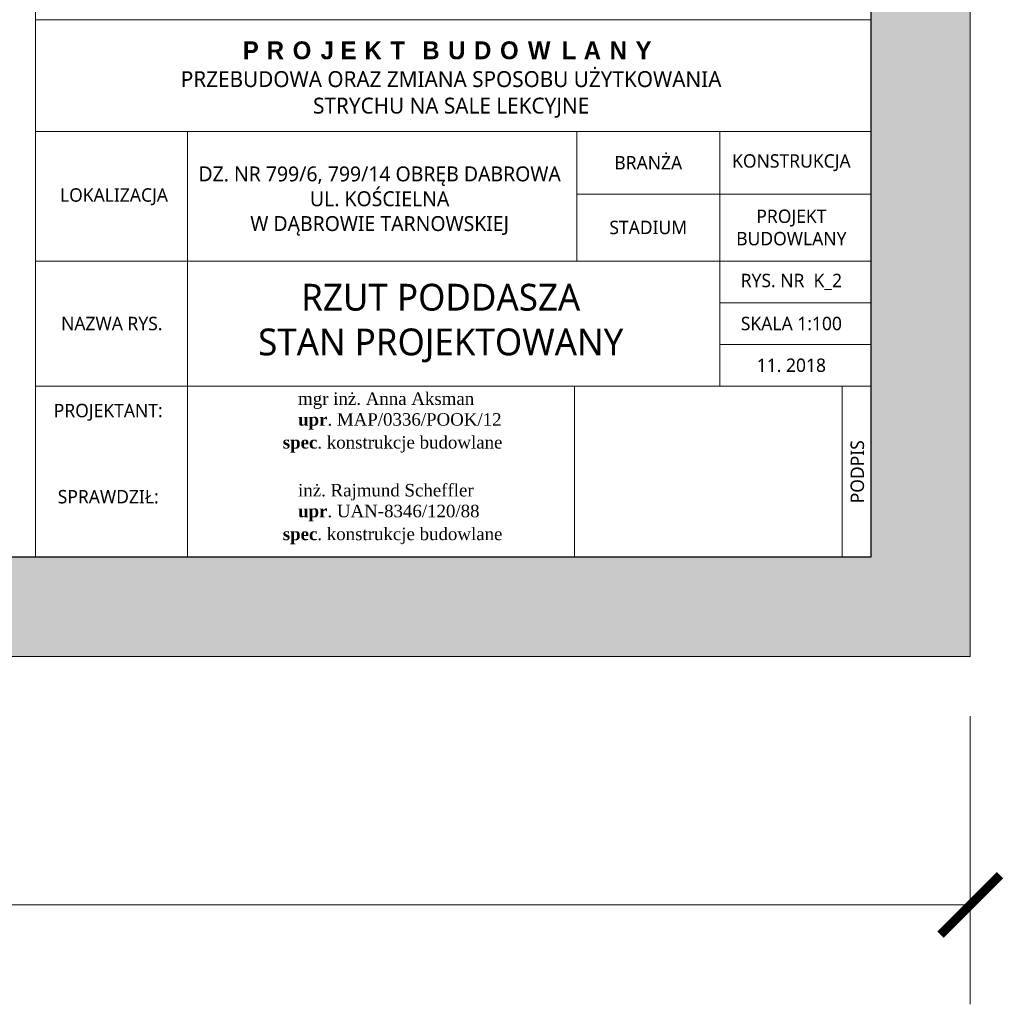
# Model space of a CAD drawing. Header units: millimetres. Extents: x -221 to 149158, y -114258 to 0.
# Tile 15 of 219: x 129909 to 130899, y -98533 to -97541. Entities that reach past the tile are written whole.
import ezdxf

# ---------------------------------------------------------------- set-up
doc = ezdxf.new("R2010")
doc.units = ezdxf.units.MM
doc.layers.get('0').update_dxf_attribs({"lineweight": 0})
doc.layers.add('A-opisram.ART', color=250, linetype='Continuous', lineweight=0)
doc.layers.add('opis..KF', color=250, linetype='Continuous', lineweight=15)
doc.layers.add('A-pomocram.ART', color=254, linetype='Continuous', lineweight=0, plot=False)
doc.layers.add('A-wymram.ART', color=10, linetype='Continuous', lineweight=5, plot=False)
doc.layers.add('A-przekrycieram.ART', color=7, linetype='Continuous', lineweight=0, true_color=0xffffff)
doc.styles.add('ARCH', font='segoeuil.ttf')
doc.dimstyles.new('RAMKA', dxfattribs={"dimscale": 20, "dimtxt": 4, "dimasz": 3, "dimexe": 5, "dimexo": 3, "dimgap": 1, "dimtad": 1, "dimdec": 1, "dimlfac": 0.01, "dimtxsty": 'ARCH', "dimblk": 'ARCHTICK', "dimcen": 0, "dimclrd": 256, "dimclre": 256, "dimclrt": 256, "dimadec": 0, "dimazin": 0, "dimtfac": 1, "dimtdec": 1, "dimtofl": 0, "dimtmove": 1, "dimatfit": 3, "dimfxl": 10, "dimfxlon": 1, "dimlwd": 0, "dimlwe": 0, "dimarcsym": 0})

# ---------------------------------------------------------------- blocks, each defined once
blk = doc.blocks.new('_ArchTick')
at = {"color": 0, "linetype": 'ByBlock', "const_width": 0.15}
blk.add_lwpolyline([(-0.5, -0.5), (0.5, 0.5)], dxfattribs=at)
blk = doc.blocks.new('*D1680')
at = {"layer": 'A-wymram.ART', "linetype": 'Continuous', "lineweight": 0, "transparency": 16777216}
for p, q in [((0, -60), (0, -350)), ((5940, -60), (5940, -350)), ((5940, -250), (0, -250))]:
    blk.add_line(p, q, dxfattribs=at)
at = {"layer": 'Defpoints', "color": 0, "transparency": 16777216}
for p in [(0, 0), (5940, 0), (0, -250)]:
    blk.add_point(p, dxfattribs=at)
at = {"layer": 'A-wymram.ART', "lineweight": 0, "transparency": 16777216, "xscale": 60, "yscale": 60, "zscale": 60, "rotation": 180}
blk.add_blockref('_ArchTick', (0, -250), dxfattribs=at)
at = {"layer": 'A-wymram.ART', "lineweight": 0, "transparency": 16777216, "xscale": 60, "yscale": 60, "zscale": 60}
blk.add_blockref('_ArchTick', (5940, -250), dxfattribs=at)
at = {"layer": 'A-wymram.ART', "transparency": 16777216, "insert": (2970, -182.41), "char_height": 80, "attachment_point": 5, "style": 'ARCH'}
blk.add_mtext('59,4', dxfattribs=at)
blk = doc.blocks.new('*U1677')
at = {"layer": 'A-przekrycieram.ART'}
h = blk.add_hatch(color=256, dxfattribs=at)
h.dxf.hatch_style = 1
h.paths.add_polyline_path([(0, 4200), (5940, 4200), (5940, 0), (0, 0)])
h.paths.add_polyline_path([(200, 4100), (5840, 4100), (5840, 100), (200, 100)], flags=16)
at = {"layer": 'A-opisram.ART'}
blk.add_line((4999.44, 100), (4999.44, 4100), dxfattribs=at)
at = {"layer": 'A-opisram.ART', "lineweight": 30}
blk.add_lwpolyline([(200, 4100), (5840, 4100), (5840, 100), (200, 100)], close=True, dxfattribs=at)
at = {"layer": 'A-pomocram.ART'}
blk.add_lwpolyline([(0, 4200), (5940, 4200), (5940, 0), (0, 0)], close=True, dxfattribs=at)
at = {"layer": 'A-wymram.ART'}
dim = blk.add_linear_dim(base=(0, -250), p1=(5940, 0), p2=(0, 0), dimstyle='RAMKA', dxfattribs=at)
dim.commit()
dim.dimension.update_dxf_attribs({"geometry": '*D1680', "text_midpoint": (2970, -182.41)})

msp = doc.modelspace()

# ---------------------------------------------------------------- linework, layer by layer
at = {"layer": 'opis..KF'}
for points in [[(130765.8, -97541.45), (129925.24, -97541.45), (129925.24, -97653.95), (130765.8, -97653.95)], [(130078.24, -97653.95), (129925.24, -97653.95), (129925.24, -97784.45), (130078.24, -97784.45)], [(130078.24, -97653.95), (130469.74, -97653.95), (130469.74, -97784.45), (130078.24, -97784.45)], [(130469.74, -97653.95), (130613.74, -97653.95), (130613.74, -97716.95), (130469.74, -97716.95)], [(130613.74, -97653.95), (130765.8, -97653.95), (130765.8, -97716.95), (130613.74, -97716.95)], [(130469.74, -97716.95), (130613.74, -97716.95), (130613.74, -97784.45), (130469.74, -97784.45)], [(130613.74, -97716.95), (130765.8, -97716.95), (130765.8, -97784.45), (130613.74, -97784.45)], [(130078.24, -97784.45), (129925.24, -97784.45), (129925.24, -97910.45), (130078.24, -97910.45)], [(130613.74, -97784.45), (130078.24, -97784.45), (130078.24, -97910.45), (130613.74, -97910.45)], [(130613.74, -97784.45), (130765.8, -97784.45), (130765.8, -97826.45), (130613.74, -97826.45)], [(130613.74, -97826.45), (130765.8, -97826.45), (130765.8, -97868.45), (130613.74, -97868.45)], [(130613.74, -97868.45), (130765.8, -97868.45), (130765.8, -97910.45), (130613.74, -97910.45)], [(130078.24, -97910.45), (129925.24, -97910.45), (129925.24, -98082.7), (130078.24, -98082.7)], [(130078.24, -97910.45), (130467.48, -97910.45), (130467.48, -98082.7), (130078.24, -98082.7)], [(130765.8, -97910.45), (130757.74, -97910.45), (130757.74, -97910.45), (130467.48, -97910.45), (130467.48, -98082.7), (130765.8, -98082.7)], [(130736.74, -98082.7), (130736.74, -97910.45), (130765.8, -97910.45), (130765.8, -98082.7)]]:
    msp.add_lwpolyline(points, close=True, dxfattribs=at)

# ---------------------------------------------------------------- block references
msp.add_blockref('*U1677', (124925.8, -98182.7))

# ---------------------------------------------------------------- texts
at = {"layer": 'opis..KF', "style": 'ARCH'}
for s, insert, char_height, width, attachment_point in [('\\A1;{\\fCentury Gothic|b1|i0|c238|p34;\\T1.5;PROJEKT BUDOWLANY\\P\\fSegoe UI Light|b0|i0|c238|p34;\\H0.88889x;\\T1;PRZEBUDOWA ORAZ ZMIANA SPOSOBU UŻYTKOWANIA \\PSTRYCHU NA SALE LEKCYJNE}', (130343.39, -97601.74), 18, 909.6583, 5), ('\\A1;BRANŻA', (130541.74, -97685.45), 13.5, 144, 5), ('\\A1;KONSTRUKCJA', (130685.74, -97685.45), 13.5, 144, 5), ('\\A1;DZ. NR 799/6, 799/14 OBRĘB DABROWA\\PUL. KOŚCIELNA \\PW DĄBROWIE TARNOWSKIEJ', (130271.44, -97724.01), 15, 913.6275, 5), ('\\A1;LOKALIZACJA', (130004.12, -97719.73), 13.5, 152.6692, 5), ('\\A1;PROJEKT BUDOWLANY', (130685.74, -97750.7), 13.5, 144, 5), ('\\A1;STADIUM', (130541.74, -97750.7), 13.5, 144, 5), ('\\A1;RYS. NR  K_2', (130685.74, -97805.45), 13.5, 144, 5), ('\\A1;RZUT PODDASZA\\PSTAN PROJEKTOWANY', (130332.91, -97846.96), 27, 913.6275, 5), ('\\A1;NAZWA RYS.', (130001.91, -97847.45), 13.5, 152.6692, 5), ('\\A1;SKALA 1:100', (130685.74, -97847.45), 13.5, 144, 5), ('\\A1;11. 2018', (130685.74, -97889.45), 13.5, 144, 5), ('{\\fTimes New Roman|b0|i0|c238|p18;mgr inż. Anna Aksman                       \\fTimes New Roman|b1|i0|c238|p18; \\Pupr\\fTimes New Roman|b0|i0|c238|p18;. MAP/0336/POOK/12}', (130189.36, -97935.43), 12.577, 440.195, 4), ('\\A1;PROJEKTANT:', (129998.33, -97936.75), 13.5, 152.6692, 5), ('{\\fTimes New Roman|b1|i0|c238|p18;spec\\fTimes New Roman|b0|i0|c238|p18;. konstrukcje budowlane}', (130173.96, -97968.96), 12.577, 440.195, 4), ('\\A1;SPRAWDZIŁ:', (129998.33, -98021.79), 13.5, 152.6692, 5), ('{\\fTimes New Roman|b0|i0|c238|p18;inż. Rajmund Scheffler                       \\fTimes New Roman|b1|i0|c238|p18; \\Pupr\\fTimes New Roman|b0|i0|c238|p18;. UAN-8346/120/88}', (130189.36, -98027.65), 12.577, 440.195, 4), ('{\\fTimes New Roman|b1|i0|c238|p18;spec\\fTimes New Roman|b0|i0|c238|p18;. konstrukcje budowlane}', (130173.96, -98061.17), 12.577, 440.195, 4)]:
    msp.add_mtext(s, dxfattribs=dict(at, insert=insert, char_height=char_height, width=width, attachment_point=attachment_point))
at = {"layer": 'opis..KF', "insert": (130752.17, -97996.58), "char_height": 13.5, "width": 172.25, "attachment_point": 5, "rotation": 90, "style": 'ARCH'}
msp.add_mtext('\\A1;PODPIS', dxfattribs=at)

doc.saveas('drawing.dxf')
